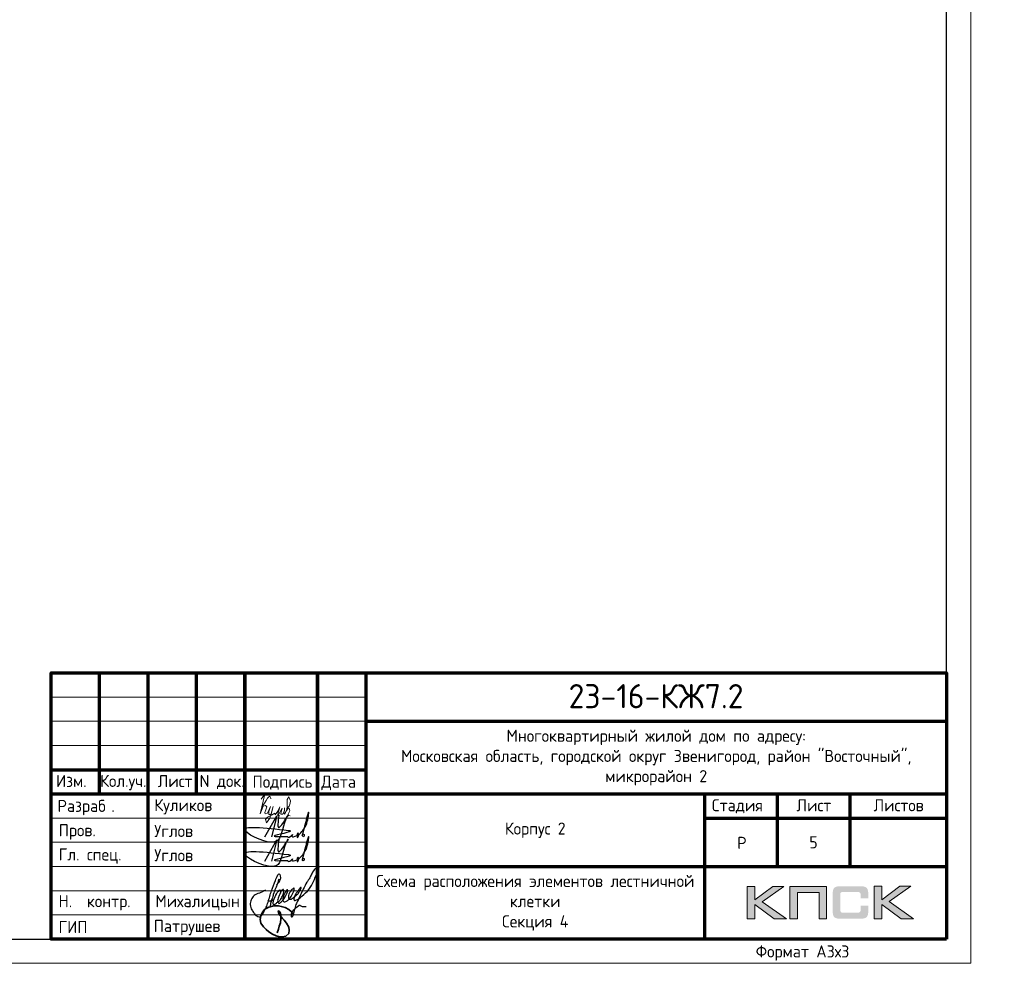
# Model space of a CAD drawing. Header units: millimetres. Extents: x 259029 to 2494469, y -731578 to -57567.
# Tile 43 of 207: x 385785 to 406130, y -659978 to -640483. Entities that reach past the tile are written whole.
import ezdxf
from ezdxf import colors
from ezdxf.entities.mleader import LeaderData, LeaderLine
from ezdxf.enums import TextEntityAlignment as Align
from ezdxf.math import Vec2, Vec3

# ---------------------------------------------------------------- set-up
doc = ezdxf.new("R2010")
doc.units = ezdxf.units.MM
for name, color, linetype, lineweight in [('0.15', 252, 'Continuous', 15), ('Standard', 7, 'Continuous', 25), ('Выноски', 20, 'Continuous', 20), ('Каркасы ригель', 3, 'Continuous', 0), ('Размеры', 54, 'Continuous', 20), ('Рамка', 7, 'Continuous', 70), ('Символы 0.20', 1, 'Continuous', 20), ('Текст', 41, 'Continuous', 30), ('ТОНКИЕ', 7, 'Continuous', 9)]:
    doc.layers.add(name, color=color, linetype=linetype, lineweight=lineweight)
doc.layers.add('ТОЛСТЫЕ_ОСНОВНЫЕ', color=6, linetype='Continuous')
doc.styles.add('GOST-2.304_Type-B', font='GOST_Common.ttf')
doc.styles.add('style1', font='GOST_Common.ttf', dxfattribs={"height": 500})
doc.styles.add('ГОСТ', font='GOST_Common.ttf')

# ---------------------------------------------------------------- blocks, each defined once
blk = doc.blocks.new('*U27')
at = {"layer": 'ТОЛСТЫЕ_ОСНОВНЫЕ', "color": 6}
blk.add_lwpolyline([(20, 5), (886, 5), (886, 415), (20, 415)], close=True, dxfattribs=at)
at = {"layer": 'ТОНКИЕ'}
blk.add_lwpolyline([(0, 0), (891, 0), (891, 420), (0, 420)], close=True, dxfattribs=at)
at = {"layer": 'Текст', "style": 'style1'}
blk.add_text('Формат А3х3', height=2.5, dxfattribs=at).set_placement((846.57, 1.2))
blk = doc.blocks.new('СЛОЖНЫЙ_ОБЪЕКТ_0')
at = {"layer": 'Standard', "color": 7, "linetype": 'Continuous', "lineweight": 25}
for points, start_tangent, end_tangent in [([(-5.888, 1.589), (-5.939, 1.691), (-5.972, 1.691), (-6.022, 1.617), (-6.064, 1.496), (-6.076, 1.414), (-6.076, 1.373), (-6.09, 1.219), (-6.071, 1.071), (-6.041, 1.003), (-6.009, 0.988), (-5.985, 1.012), (-5.95, 1.047), (-5.922, 1.075), (-5.915, 1.097), (-5.843, 1.207), (-5.798, 1.324), (-5.779, 1.438), (-5.77, 1.604), (-5.809, 1.746), (-5.833, 1.77), (-5.864, 1.752), (-5.885, 1.721), (-5.913, 1.566), (-5.919, 1.492), (-5.925, 1.334), (-5.906, 1.223), (-5.871, 1.161), (-5.807, 1.124), (-5.751, 1.203), (-5.713, 1.262), (-5.692, 1.316), (-5.66, 1.414), (-5.641, 1.525), (-5.625, 1.661), (-5.641, 1.808), (-5.657, 1.824), (-5.667, 1.824), (-5.695, 1.763), (-5.714, 1.672), (-5.725, 1.541), (-5.722, 1.421), (-5.665, 1.291), (-5.617, 1.276), (-5.55, 1.31), (-5.459, 1.426), (-5.4, 1.599), (-5.374, 1.864), (-5.388, 1.981), (-5.406, 1.999), (-5.432, 1.973), (-5.463, 1.934), (-5.509, 1.789), (-5.527, 1.661), (-5.508, 1.54), (-5.457, 1.473), (-5.411, 1.463), (-5.347, 1.501), (-5.271, 1.621), (-5.193, 1.738), (-5.143, 1.879), (-5.113, 2.032), (-5.113, 2.111), (-5.121, 2.138), (-5.14, 2.12), (-5.169, 2.039), (-5.206, 1.924), (-5.241, 1.787), (-5.254, 1.679), (-5.254, 1.582), (-5.237, 1.516), (-5.219, 1.498), (-5.191, 1.482), (-5.154, 1.519), (-5.086, 1.578), (-4.953, 1.776), (-4.759, 2.173), (-4.667, 2.981), (-4.667, 3.227), (-4.687, 3.262), (-4.715, 3.262), (-4.742, 3.235), (-4.777, 3.18), (-4.872, 2.956), (-4.891, 2.749), (-4.921, 2.579), (-4.956, 2.444), (-5.001, 2.097), (-5.045, 1.672), (-5.064, 1.441), (-5.075, 1.334), (-5.055, 1.102), (-5.04, 0.878), (-5.04, 0.777), (-5.052, 0.744), (-5.068, 0.75), (-5.077, 0.776), (-5.092, 0.804), (-5.084, 1.076), (-4.938, 1.346), (-4.909, 1.375), (-4.851, 1.355), (-4.78, 1.355), (-4.616, 1.413)], (-0.169301, 0.985564), (0.921845, 0.387559)), ([(-6.577, 1.472), (-6.789, 1.26), (-6.973, 1.076), (-7.024, 0.851), (-7.024, 0.746), (-6.996, 0.632), (-6.845, 0.434), (-6.702, 0.33), (-6.548, 0.258), (-6.432, 0.258), (-6.35, 0.355), (-6.314, 0.52), (-6.284, 0.767), (-6.284, 1.007), (-6.298, 1.279), (-6.31, 1.543), (-6.302, 2.038), (-6.285, 2.303), (-6.246, 2.371), (-6.174, 2.3), (-6.144, 2.003), (-6.194, 1.851)], (-0.677851, -0.735199), (-0.339746, -0.940517)), ([(-6.181, 2.142), (-6.172, 1.967), (-6.172, 1.841), (-6.18, 1.7), (-6.18, 1.412), (-6.17, 1.216), (-6.17, 1.117), (-6.148, 0.957), (-6.119, 0.827)], (0.06248, -0.998046), (0.223108, -0.974794)), ([(-6.329, 1.089), (-6.3, 1.083), (-6.267, 1.081), (-6.233, 1.097), (-6.195, 1.113), (-6.161, 1.123), (-6.143, 1.143), (-6.118, 1.168)], (0.983291, -0.18204), (0.7365, 0.676437))]:
    blk.add_spline(points, degree=3, dxfattribs=dict(at, start_tangent=start_tangent, end_tangent=end_tangent))
blk = doc.blocks.new('Роспись')
at = {"layer": 'Текст', "color": 4}
blk.add_lwpolyline([(4.18, 0.67), (6.68, 5.03), (5.62, 0.66)], dxfattribs=at)
for points in [[(11.23, 1.12), (12.72, 3.08), (13.28, 5.66), (11.96, 0.97)], [(7.11, 5.14), (7.17, 2.59), (9.02, 5.2), (8.57, 4.35), (6.55, -0.29), (0.19, 1.88), (9.09, 2.02)], [(9.09, 2.02), (9.4, 1.96), (6.15, 0.84), (8.42, 0.77), (8.9, 0.77)], [(8.9, 0.77), (8.97, 0.64), (9.94, 1.16)], [(9.94, 1.16), (9.82, 0.79), (10.85, 0.93)], [(10.85, 0.93), (11.13, 1.44), (11.23, 1.11), (10.92, 0.57), (10.85, 0.93)], [(11.23, 1.12), (11.03, 1.05), (10.98, 1.33), (11.05, 1.41)], [(11.96, 0.97), (12.16, 0.71), (12.34, 1.19), (12.03, 1.14), (11.96, 0.97)]]:
    blk.add_spline(points, degree=3, dxfattribs=at)
blk = doc.blocks.new('11')
at = {"layer": 'Выноски'}
for p, q in [((47944, 66700), (47962, 66737)), ((47962, 66737), (47989, 66781)), ((47989, 66781), (48016, 66806)), ((48016, 66806), (48038, 66823)), ((48038, 66823), (48060, 66786)), ((48060, 66786), (48058, 66769)), ((47885, 66608), (47944, 66700))]:
    blk.add_line(p, q, dxfattribs=at)
blk.add_lwpolyline([(47863, 66761), (47937, 66865), (47843, 66458), (47885, 66564), (47905, 66616), (47954, 66628), (47979, 66606), (47957, 66539), (47937, 66487), (47947, 66458), (47991, 66470), (48051, 66611), (48041, 66569), (48023, 66505), (48023, 66448), (48065, 66448), (48090, 66529), (48110, 66608), (48043, 66369), (47972, 66275), (47954, 66344), (47991, 66389), (48078, 66431), (48142, 66470), (48154, 66441), (48204, 66512), (48246, 66606), (48209, 66455), (48204, 66418), (48295, 66574), (48265, 66463), (48265, 66455), (48312, 66453), (48342, 66529), (48347, 66584), (48337, 66465), (48349, 66453), (48401, 66569), (48443, 66616), (48461, 66678), (48466, 66727), (48436, 66811), (48399, 66754), (48399, 66618), (48389, 66549), (48374, 66507), (48416, 66564), (48441, 66576), (48451, 66524), (48433, 66482), (48419, 66453), (48424, 66428), (48458, 66421)], dxfattribs=at)
blk = doc.blocks.new('A$Cd09756da')
h = blk.add_hatch(color=0)
h.paths.add_polyline_path([(-3363, 1089), (-3590, 1089), (-3962, 809), (-3962, 1089), (-4120, 1089), (-4120, 417), (-3962, 417), (-3962, 712), (-3560, 417), (-3308, 417), (-3809, 772)])
h.paths.add_polyline_path([(-3080, 963), (-2635, 963), (-2635, 417), (-2478, 417), (-2478, 1089), (-2645, 1089), (-3236, 1089), (-3236, 930), (-3236, 417), (-3080, 417)])
h.paths.add_polyline_path([(-1340, 1093), (-1498, 1093), (-1498, 420), (-1340, 420), (-1340, 716), (-938, 420), (-686, 420), (-1187, 776), (-741, 1093), (-968, 1093), (-1340, 813)])
at = {"true_color": 0x5f007f}
blk.add_hatch(color=206, dxfattribs=at).paths.add_polyline_path([(-1629, 1018), (-1631, 1026), (-1634, 1032), (-1638, 1038), (-1641, 1044), (-1644, 1049), (-1649, 1054), (-1653, 1059), (-1657, 1063), (-1662, 1066), (-1668, 1071), (-1674, 1074), (-1681, 1077), (-1688, 1079), (-1696, 1082), (-1703, 1084), (-1721, 1088), (-1741, 1091), (-1762, 1092), (-1786, 1093), (-2187, 1093), (-2210, 1092), (-2231, 1091), (-2251, 1088), (-2268, 1084), (-2276, 1082), (-2284, 1079), (-2291, 1077), (-2297, 1073), (-2303, 1071), (-2310, 1066), (-2315, 1063), (-2319, 1059), (-2323, 1054), (-2327, 1049), (-2331, 1044), (-2335, 1038), (-2337, 1032), (-2340, 1025), (-2343, 1018), (-2345, 1010), (-2348, 994), (-2351, 976), (-2353, 956), (-2353, 934), (-2353, 580), (-2353, 557), (-2351, 537), (-2348, 519), (-2345, 502), (-2343, 495), (-2340, 488), (-2337, 481), (-2335, 474), (-2331, 469), (-2327, 463), (-2323, 459), (-2319, 454), (-2315, 450), (-2309, 446), (-2303, 443), (-2297, 439), (-2291, 436), (-2283, 434), (-2276, 431), (-2268, 429), (-2251, 425), (-2231, 423), (-2209, 421), (-2187, 420), (-1786, 420), (-1762, 421), (-1741, 422), (-1721, 425), (-1704, 428), (-1696, 431), (-1688, 433), (-1681, 436), (-1674, 439), (-1668, 442), (-1662, 446), (-1657, 450), (-1653, 454), (-1649, 458), (-1644, 463), (-1641, 468), (-1638, 474), (-1634, 481), (-1631, 487), (-1629, 495), (-1626, 502), (-1623, 519), (-1620, 537), (-1619, 557), (-1618, 580), (-1618, 691), (-1775, 691), (-1775, 600), (-1775, 594), (-1776, 588), (-1777, 582), (-1779, 577), (-1781, 572), (-1783, 568), (-1786, 564), (-1789, 560), (-1792, 557), (-1797, 554), (-1801, 552), (-1806, 550), (-1811, 548), (-1817, 548), (-1824, 547), (-1830, 546), (-2153, 546), (-2159, 547), (-2164, 548), (-2168, 550), (-2172, 552), (-2176, 555), (-2180, 557), (-2183, 561), (-2186, 565), (-2189, 569), (-2191, 573), (-2193, 578), (-2194, 583), (-2196, 593), (-2197, 602), (-2197, 925), (-2197, 931), (-2196, 936), (-2195, 941), (-2193, 946), (-2192, 950), (-2190, 954), (-2187, 957), (-2185, 961), (-2181, 963), (-2178, 966), (-2173, 968), (-2169, 970), (-2164, 971), (-2160, 972), (-2154, 972), (-2149, 972), (-1830, 972), (-1824, 972), (-1817, 972), (-1812, 970), (-1807, 969), (-1802, 967), (-1797, 965), (-1793, 961), (-1790, 958), (-1786, 954), (-1783, 950), (-1781, 946), (-1779, 941), (-1777, 936), (-1776, 931), (-1775, 925), (-1775, 918), (-1775, 844), (-1618, 844), (-1618, 934), (-1619, 956), (-1620, 976), (-1623, 994), (-1627, 1010)])
at = {"color": 0, "lineweight": 0}
for points in [[(-4120, 417), (-4120, 1089), (-3962, 1089), (-3962, 809), (-3590, 1089), (-3363, 1089), (-3809, 772), (-3308, 417), (-3560, 417), (-3962, 712), (-3962, 417), (-4120, 417)], [(-3080, 417), (-3080, 963), (-2635, 963), (-2635, 417), (-2478, 417), (-2478, 1089), (-2645, 1089), (-3236, 1089), (-3236, 930), (-3236, 417), (-3080, 417)], [(-1498, 420), (-1498, 1093), (-1340, 1093), (-1340, 813), (-968, 1093), (-741, 1093), (-1187, 776), (-686, 420), (-938, 420), (-1340, 716), (-1340, 420), (-1498, 420)]]:
    blk.add_lwpolyline(points, close=True, dxfattribs=at)
at = {"lineweight": 35}
blk.add_lwpolyline([(-13497, 507), (-13535, 562), (-13589, 615), (-13666, 653), (-13748, 676), (-13807, 686), (-13901, 686), (-14005, 659), (-14088, 617), (-14135, 558), (-14169, 483), (-14185, 407), (-14167, 329), (-14113, 254), (-14059, 199), (-14001, 148), (-13931, 104), (-13854, 67), (-13782, 47), (-13728, 47), (-13655, 62), (-13589, 119), (-13582, 185), (-13593, 249), (-13639, 328), (-13688, 389), (-13725, 426), (-13768, 486), (-13789, 516), (-13802, 552), (-13809, 574), (-13809, 584), (-13790, 575), (-13775, 560), (-13760, 537), (-13755, 511), (-13755, 426), (-13764, 338), (-13788, 268), (-13802, 202), (-13829, 132)], dxfattribs=at)
at = {"layer": 'Рамка'}
for p, q in [((-17500, 3000), (-17500, 5500)), ((-16500, 0), (-16500, 5500)), ((-15500, 3000), (-15500, 5500)), ((-14500, 0), (-14500, 5500)), ((-14500, 5500), (-14500, 0)), ((-13000, 5500), (-13000, 0)), ((-13000, 0), (-13000, 5500)), ((-12000, 5500), (-12000, 0)), ((-12000, 4500), (0, 4500)), ((-18500, 3500), (-12000, 3500)), ((-18500, 3000), (0, 3000)), ((-5000, 3000), (-5000, 0)), ((-3500, 3000), (-3500, 1500)), ((-2000, 3000), (-2000, 1500)), ((-5000, 2500), (0, 2500)), ((-5000, 2500), (0, 2500)), ((-12000, 1500), (0, 1500))]:
    blk.add_line(p, q, dxfattribs=at)
at = {"layer": 'Рамка', "lineweight": 15}
for p, q in [((-18500, 5000), (-12000, 5000)), ((-18500, 4500), (-12000, 4500)), ((-18500, 4000), (-12000, 4000)), ((-18500, 2500), (-12000, 2500)), ((-18500, 2000), (-12000, 2000)), ((-18500, 1500), (-12000, 1500)), ((-18500, 1000), (-12000, 1000)), ((-18500, 500), (-12000, 500))]:
    blk.add_line(p, q, dxfattribs=at)
at = {"layer": 'Рамка'}
blk.add_lwpolyline([(0, 0), (-18500, 0), (-18500, 5500), (0, 5500)], close=True, dxfattribs=at)
at = {"color": 18, "true_color": 0x000000, "xscale": 100, "yscale": 100, "zscale": 100}
for p in [(-14508, 2045), (-14508, 1545)]:
    blk.add_blockref('Роспись', p, dxfattribs=at)
at = {"layer": '0.15', "xscale": 462, "yscale": 462, "zscale": 462, "rotation": 339.9822667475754}
blk.add_blockref('СЛОЖНЫЙ_ОБЪЕКТ_0', (-11452, -669), dxfattribs=at)
at = {"layer": 'Выноски'}
blk.add_blockref('11', (-62024, -63871), dxfattribs=at)
at = {"color": 7, "style": 'ГОСТ'}
for s, p in [('Разраб', (-18371, 2627)), ('.', (-17258, 2627))]:
    blk.add_text(s, height=250, dxfattribs=at).set_placement(p)
at = {"layer": 'Размеры', "color": 7, "char_height": 250, "attachment_point": 4, "style": 'ГОСТ'}
for s, insert in [('{\\C256;Куликов}', (-16371, 2734)), ('Пров.', (-18346, 2215)), ('Углов', (-16371, 2234)), ('Гл. спец.', (-18346, 1715)), ('Углов', (-16371, 1734))]:
    blk.add_mtext_dynamic_manual_height_columns(s, width=2000, gutter_width=1250, heights=[0], dxfattribs=dict(at, insert=insert))
at = {"layer": 'Размеры', "color": 7, "linetype": 'Continuous', "char_height": 250, "width": 2000, "attachment_point": 4, "style": 'GOST-2.304_Type-B'}
for s, insert in [(' Н.  контр.', (-18500, 750)), (' Михалицын', (-16500, 750)), (' ГИП', (-18500, 250)), ('Патрушев', (-16383, 238))]:
    blk.add_mtext(s, dxfattribs=dict(at, insert=insert))
at = {"layer": 'Текст', "color": 7, "style": 'ГОСТ'}
blk.add_text('23-16-КЖ7.2', height=500, dxfattribs=at).set_placement((-6003, 5019), align=Align.MIDDLE_CENTER)
at = {"layer": 'Текст', "color": 7, "style": 'GOST-2.304_Type-B'}
for s, p in [('Изм.', (-18400, 3141)), ('Кол.уч.', (-17490, 3143)), ('Лист', (-16298, 3139)), ('N док.', (-15435, 3141)), ('Подпись', (-14340, 3127)), ('Дата', (-12920, 3127)), ('Стадия', (-4850, 2640)), ('Лист', (-3100, 2640)), ('Листов', (-1508, 2640)), ('Р', (-4328, 1863))]:
    blk.add_text(s, height=250, dxfattribs=at).set_placement(p)
at = {"layer": 'Текст', "color": 7, "linetype": 'Continuous', "lineweight": 0, "char_height": 250, "attachment_point": 5, "style": 'GOST-2.304_Type-B'}
for s, insert, width in [('Многоквартирный жилой дом по адресу:\\PМосковская область, городской округ Звенигород, район "Восточный", микрорайон 2', (-6000, 3750), 12000), ('Корпус 2', (-8500, 2250), 7000)]:
    blk.add_mtext(s, dxfattribs=dict(at, insert=insert, width=width))
blk = doc.blocks.new('*T37')
at = {"layer": 'Каркасы ригель', "color": 0, "linetype": 'ByBlock', "lineweight": -2, "transparency": 16777216}
for p, q in [((0, 0), (1500, 0)), ((0, -1000), (1500, -1000))]:
    blk.add_line(p, q, dxfattribs=at)
at = {"layer": 'Каркасы ригель', "color": 0, "linetype": 'ByBlock', "lineweight": 50, "transparency": 16777216}
for p, q in [((0, 0), (0, -1000)), ((1500, 0), (1500, -1000))]:
    blk.add_line(p, q, dxfattribs=at)
at = {"layer": 'Каркасы ригель', "color": 0, "linetype": 'Continuous', "lineweight": 0, "transparency": 16777216, "insert": (750, -500), "char_height": 250, "width": 1000, "attachment_point": 5, "style": 'ГОСТ'}
blk.add_mtext('5', dxfattribs=at)
blk = doc.blocks.new('_None')

msp = doc.modelspace()

# ---------------------------------------------------------------- block references
at = {"xscale": 100, "yscale": 100, "zscale": 100}
msp.add_blockref('*U27', (316337.4, -659978), dxfattribs=at)
at = {"color": 0, "lineweight": 50, "ltscale": 100}
msp.add_blockref('A$Cd09756da', (404937.4, -659478), dxfattribs=at)
msp.add_blockref('*T37', (401437.4, -656978))

# ---------------------------------------------------------------- texts
at = {"color": 1, "linetype": 'Continuous', "lineweight": 30, "insert": (396437.4, -658728), "char_height": 250, "width": 7000, "attachment_point": 5, "style": 'GOST-2.304_Type-B'}
msp.add_mtext('{\\C0;Схема расположения элементов лестничной клетки \\PСекция 4}', dxfattribs=at)

# ---------------------------------------------------------------- leaders
at = {"layer": 'Символы 0.20'}
ml = msp.add_multileader_mtext('Standard', dxfattribs=at)
ml.set_content('3(л.6)', color=256, style='ГОСТ')
ml.set_leader_properties(color=256, linetype='ByLayer', lineweight=-1)
ml.set_arrow_properties(name='NONE')
ml.build(insert=Vec2(0, 0))
ml.multileader.update_dxf_attribs({"text_left_attachment_type": 6, "text_right_attachment_type": 6, "dogleg_length": 0.25, "arrow_head_size": 200, "scale": 100})
ctx = ml.context
ctx.base_point, ctx.scale, ctx.char_height, ctx.arrow_head_size, ctx.landing_gap_size, ctx.plane_origin = Vec3(354324.5, -642435.3), 100, 250, 200, 25, Vec3(354808.8, -642737.1)
ctx.left_attachment, ctx.right_attachment = 6, 6
notes = []
notes.append((ctx, [(0, (1, 1, 0), (354299.5, -642435.3), (1, 0), 25, [(0, [(353625.7, -641847.4)], 0, [])])]))
ctx.mtext.insert, ctx.mtext.width, ctx.mtext.defined_height, ctx.mtext.flow_direction = Vec3(354349.5, -642135.3), 1094.387, 742.8, 5
ml = msp.add_multileader_mtext('Standard', dxfattribs=at)
ml.set_content('4(л.6)', color=256, style='ГОСТ')
ml.set_leader_properties(color=256, linetype='ByLayer', lineweight=-1)
ml.set_arrow_properties(name='NONE')
ml.build(insert=Vec2(0, 0))
ml.multileader.update_dxf_attribs({"text_left_attachment_type": 6, "text_right_attachment_type": 6, "dogleg_length": 0.25, "arrow_head_size": 200, "scale": 100})
ctx = ml.context
ctx.base_point, ctx.scale, ctx.char_height, ctx.arrow_head_size, ctx.landing_gap_size, ctx.plane_origin = Vec3(371409.4, -642842.9), 100, 250, 200, 25, Vec3(373600.9, -642737.1)
ctx.left_attachment, ctx.right_attachment = 6, 6
notes.append((ctx, [(1, (1, 1, 0), (372259.4, -642842.9), (-1, 0), 25, [(0, [(372179.6, -642075.9)], 0, [])])]))
ctx.mtext.insert, ctx.mtext.width, ctx.mtext.defined_height, ctx.mtext.flow_direction = Vec3(371434.4, -642542.9), 1094.387, 742.8, 5
ml = msp.add_multileader_mtext('Standard', dxfattribs=at)
ml.set_content('2(л.6)', color=256, style='ГОСТ')
ml.set_leader_properties(color=256, linetype='ByLayer', lineweight=-1)
ml.set_arrow_properties(name='NONE')
ml.build(insert=Vec2(0, 0))
ml.multileader.update_dxf_attribs({"text_left_attachment_type": 6, "text_right_attachment_type": 6, "dogleg_length": 0.25, "arrow_head_size": 200, "scale": 100})
ctx = ml.context
ctx.base_point, ctx.scale, ctx.char_height, ctx.arrow_head_size, ctx.landing_gap_size, ctx.plane_origin = Vec3(375109.3, -642330.7), 100, 250, 200, 25, Vec3(376323.4, -644465.2)
ctx.left_attachment, ctx.right_attachment = 6, 6
notes.append((ctx, [(0, (1, 1, 0), (375084.3, -642330.7), (1, 0), 25, [(0, [(375012.5, -643010.1)], 0, [])])]))
ctx.mtext.insert, ctx.mtext.width, ctx.mtext.flow_direction = Vec3(375134.3, -642030.7), 792.21, 5
ml = msp.add_multileader_mtext('Standard', dxfattribs=at)
ml.set_content('1(л.6)', color=256, style='ГОСТ')
ml.set_leader_properties(color=256, linetype='ByLayer', lineweight=-1)
ml.set_arrow_properties(name='NONE')
ml.build(insert=Vec2(0, 0))
ml.multileader.update_dxf_attribs({"text_left_attachment_type": 6, "text_right_attachment_type": 6, "dogleg_length": 0.25, "arrow_head_size": 200, "scale": 100})
ctx = ml.context
ctx.base_point, ctx.scale, ctx.char_height, ctx.arrow_head_size, ctx.landing_gap_size, ctx.plane_origin = Vec3(356474.8, -642431), 100, 250, 200, 25, Vec3(357688.9, -644565.4)
ctx.left_attachment, ctx.right_attachment = 6, 6
notes.append((ctx, [(0, (1, 1, 0), (356449.8, -642431), (1, 0), 25, [(0, [(356378, -643110.4)], 0, [])])]))
ctx.mtext.insert, ctx.mtext.width, ctx.mtext.flow_direction = Vec3(356499.8, -642131), 792.21, 5
ml = msp.add_multileader_mtext('Standard', dxfattribs=at)
ml.set_content('3(л.6)', color=256, style='ГОСТ')
ml.set_leader_properties(color=256, linetype='ByLayer', lineweight=-1)
ml.set_arrow_properties(name='NONE')
ml.build(insert=Vec2(0, 0))
ml.multileader.update_dxf_attribs({"text_left_attachment_type": 6, "text_right_attachment_type": 6, "dogleg_length": 0.25, "arrow_head_size": 200, "scale": 100})
ctx = ml.context
ctx.base_point, ctx.scale, ctx.char_height, ctx.arrow_head_size, ctx.landing_gap_size, ctx.plane_origin = Vec3(352273, -643815.9), 100, 250, 200, 25, Vec3(354739, -646100)
ctx.left_attachment, ctx.right_attachment = 6, 6
notes.append((ctx, [(1, (1, 1, 0), (353098, -643815.9), (-1, 0), 25, [(0, [(353255.8, -644589.8)], 0, [])])]))
ctx.mtext.insert, ctx.mtext.width, ctx.mtext.defined_height, ctx.mtext.flow_direction = Vec3(352298, -643515.9), 1094.387, 742.8, 5
ml = msp.add_multileader_mtext('Standard', dxfattribs=at)
ml.set_content('4(л.6)', color=256, style='ГОСТ')
ml.set_leader_properties(color=256, linetype='ByLayer', lineweight=-1)
ml.set_arrow_properties(name='NONE')
ml.build(insert=Vec2(0, 0))
ml.multileader.update_dxf_attribs({"text_left_attachment_type": 6, "text_right_attachment_type": 6, "dogleg_length": 0.25, "arrow_head_size": 200, "scale": 100})
ctx = ml.context
ctx.base_point, ctx.scale, ctx.char_height, ctx.arrow_head_size, ctx.landing_gap_size, ctx.plane_origin = Vec3(371040.1, -643815.9), 100, 250, 200, 25, Vec3(373531.1, -646100)
ctx.left_attachment, ctx.right_attachment = 6, 6
notes.append((ctx, [(1, (1, 1, 0), (371890.1, -643815.9), (-1, 0), 25, [(0, [(372047.8, -644589.8)], 0, [])])]))
ctx.mtext.insert, ctx.mtext.width, ctx.mtext.defined_height, ctx.mtext.flow_direction = Vec3(371065.1, -643515.9), 1094.387, 742.8, 5
ml = msp.add_multileader_mtext('Standard', dxfattribs=at)
ml.set_content('2(л.6)', color=256, style='ГОСТ')
ml.set_leader_properties(color=256, linetype='ByLayer', lineweight=-1)
ml.set_arrow_properties(name='NONE')
ml.build(insert=Vec2(0, 0))
ml.multileader.update_dxf_attribs({"text_left_attachment_type": 6, "text_right_attachment_type": 6, "dogleg_length": 0.25, "arrow_head_size": 200, "scale": 100})
ctx = ml.context
ctx.base_point, ctx.scale, ctx.char_height, ctx.arrow_head_size, ctx.landing_gap_size, ctx.plane_origin = Vec3(375109.3, -645572.3), 100, 250, 200, 25, Vec3(376323.4, -647706.7)
ctx.left_attachment, ctx.right_attachment = 6, 6
notes.append((ctx, [(0, (1, 1, 0), (375084.3, -645572.3), (1, 0), 25, [(0, [(375012.5, -646251.6)], 0, [])])]))
ctx.mtext.insert, ctx.mtext.width, ctx.mtext.flow_direction = Vec3(375134.3, -645272.3), 792.21, 5
ml = msp.add_multileader_mtext('Standard', dxfattribs=at)
ml.set_content('1(л.6)', color=256, style='ГОСТ')
ml.set_leader_properties(color=256, linetype='ByLayer', lineweight=-1)
ml.set_arrow_properties(name='NONE')
ml.build(insert=Vec2(0, 0))
ml.multileader.update_dxf_attribs({"text_left_attachment_type": 6, "text_right_attachment_type": 6, "dogleg_length": 0.25, "arrow_head_size": 200, "scale": 100})
ctx = ml.context
ctx.base_point, ctx.scale, ctx.char_height, ctx.arrow_head_size, ctx.landing_gap_size, ctx.plane_origin = Vec3(356474.8, -645699.8), 100, 250, 200, 25, Vec3(357688.9, -647834.2)
ctx.left_attachment, ctx.right_attachment = 6, 6
notes.append((ctx, [(0, (1, 1, 0), (356449.8, -645699.8), (1, 0), 25, [(0, [(356378, -646379.1)], 0, [])])]))
ctx.mtext.insert, ctx.mtext.width, ctx.mtext.flow_direction = Vec3(356499.8, -645399.8), 792.21, 5
ml = msp.add_multileader_mtext('Standard', dxfattribs=at)
ml.set_content('3(л.6)', color=256, style='ГОСТ')
ml.set_leader_properties(color=256, linetype='ByLayer', lineweight=-1)
ml.set_arrow_properties(name='NONE')
ml.build(insert=Vec2(0, 0))
ml.multileader.update_dxf_attribs({"text_left_attachment_type": 6, "text_right_attachment_type": 6, "dogleg_length": 0.25, "arrow_head_size": 200, "scale": 100})
ctx = ml.context
ctx.base_point, ctx.scale, ctx.char_height, ctx.arrow_head_size, ctx.landing_gap_size, ctx.plane_origin = Vec3(354446.4, -649071.6), 100, 250, 200, 25, Vec3(354739, -649341.6)
ctx.left_attachment, ctx.right_attachment = 6, 6
notes.append((ctx, [(0, (1, 1, 0), (354421.4, -649071.6), (1, 0), 25, [(0, [(353536.5, -648478.4)], 0, [])])]))
ctx.mtext.insert, ctx.mtext.width, ctx.mtext.defined_height, ctx.mtext.flow_direction = Vec3(354471.4, -648771.6), 1094.387, 742.8, 5
ml = msp.add_multileader_mtext('Standard', dxfattribs=at)
ml.set_content('6(л.6)', color=256, style='ГОСТ')
ml.set_leader_properties(color=256, linetype='ByLayer', lineweight=-1)
ml.set_arrow_properties(name='NONE')
ml.build(insert=Vec2(0, 0))
ml.multileader.update_dxf_attribs({"text_left_attachment_type": 6, "text_right_attachment_type": 6, "dogleg_length": 0.25, "arrow_head_size": 200, "scale": 100})
ctx = ml.context
ctx.base_point, ctx.scale, ctx.char_height, ctx.arrow_head_size, ctx.landing_gap_size, ctx.plane_origin = Vec3(375208.8, -648874.6), 100, 250, 200, 25, Vec3(376423, -651009)
ctx.left_attachment, ctx.right_attachment = 6, 6
notes.append((ctx, [(0, (1, 1, 0), (375183.8, -648874.6), (1, 0), 25, [(0, [(375112, -649553.9)], 0, [])])]))
ctx.mtext.insert, ctx.mtext.width, ctx.mtext.flow_direction = Vec3(375233.8, -648574.6), 792.21, 5
ml = msp.add_multileader_mtext('Standard', dxfattribs=at)
ml.set_content('4(л.6)', color=256, style='ГОСТ')
ml.set_leader_properties(color=256, linetype='ByLayer', lineweight=-1)
ml.set_arrow_properties(name='NONE')
ml.build(insert=Vec2(0, 0))
ml.multileader.update_dxf_attribs({"text_left_attachment_type": 6, "text_right_attachment_type": 6, "dogleg_length": 0.25, "arrow_head_size": 200, "scale": 100})
ctx = ml.context
ctx.base_point, ctx.scale, ctx.char_height, ctx.arrow_head_size, ctx.landing_gap_size, ctx.plane_origin = Vec3(371291.4, -649071.6), 100, 250, 200, 25, Vec3(373531.1, -649341.6)
ctx.left_attachment, ctx.right_attachment = 6, 6
notes.append((ctx, [(1, (1, 1, 0), (372141.4, -649071.6), (-1, 0), 25, [(0, [(372046.3, -648628.7)], 0, [])])]))
ctx.mtext.insert, ctx.mtext.width, ctx.mtext.defined_height, ctx.mtext.flow_direction = Vec3(371316.4, -648771.6), 1094.387, 742.8, 5
for ctx, leaders in notes:
    for number, flags, end, landing, length, lines in leaders:
        leader = LeaderData()
        leader.index, (leader.has_last_leader_line, leader.has_dogleg_vector, leader.attachment_direction) = number, flags
        leader.last_leader_point, leader.dogleg_vector, leader.dogleg_length = Vec3(end), Vec3(landing), length
        for number, points, colour, breaks in lines:
            line = LeaderLine()
            line.index, line.vertices, line.color, line.breaks = number, Vec3.list(points), colors.encode_raw_color(colour), breaks
            leader.lines.append(line)
        ctx.leaders.append(leader)

doc.saveas('drawing.dxf')
